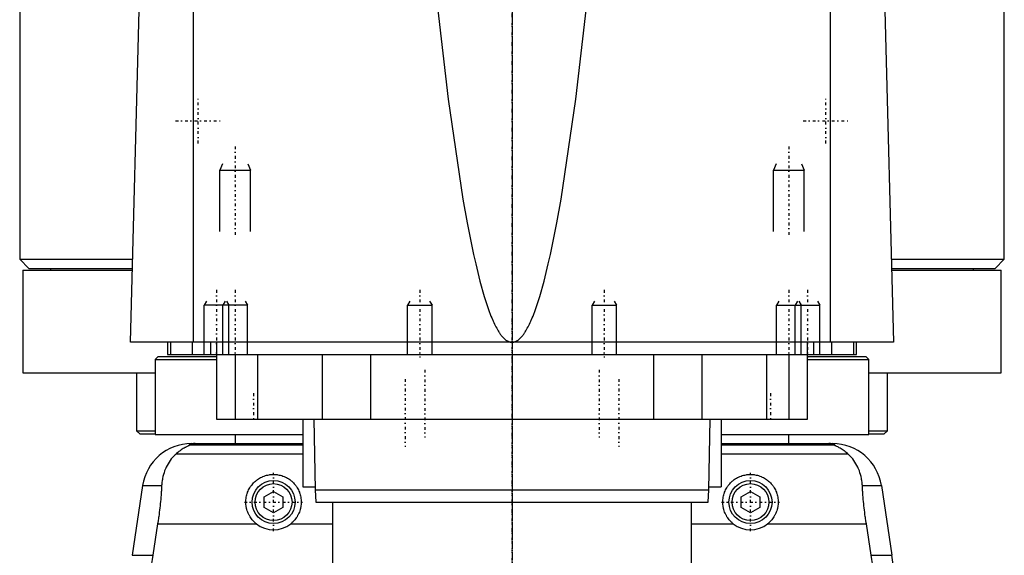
# Model space of a CAD drawing. Extents: x -90 to 90, y -104 to 484.
# Tile 2 of 5: x -80 to 80, y -18 to 69. Entities that reach past the tile are written whole.
import ezdxf

# ---------------------------------------------------------------- set-up
doc = ezdxf.new("R2010")
doc.units = 0
doc.linetypes.add('CENTER', pattern=[1.5, 0.45, -0.5, 0.05, -0.5])
for name, color, linetype in [('AM_0', 7, 'CONTINUOUS'), ('AM_10', 7, 'CONTINUOUS'), ('AM_7', 7, 'CENTER')]:
    doc.layers.add(name, color=color, linetype=linetype)

msp = doc.modelspace()

# ---------------------------------------------------------------- linework, layer by layer
at = {"layer": 'AM_0', "color": 7, "linetype": 'CONTINUOUS'}
for p, q in [((-80, 291.5), (-80, 30)), ((80, 30), (80, 291.5)), ((-51.74, 16.5), (-51.74, 77.05)), ((51.74, 16.5), (51.74, 77.05)), ((-62, 16.5), (-60.5, 73.35)), ((60.5, 73.35), (62, 16.5)), ((-80, 30), (-78.5, 28.5)), ((-80, 30), (-61.61, 30)), ((61.61, 30), (80, 30)), ((78.5, 28.5), (80, 30)), ((-79.5, 28.2), (-79.5, 11.5)), ((-79.5, 28.2), (-61.66, 28.2)), ((-78.5, 28.5), (-61.65, 28.5)), ((-75, 28.5), (-75, 28.2)), ((61.65, 28.5), (78.5, 28.5)), ((61.66, 28.2), (79.5, 28.2)), ((75, 28.2), (75, 28.5)), ((79.5, 11.5), (79.5, 28.2)), ((62, 16.5), (-62, 16.5)), ((-56, 16.5), (-56, 14.5)), ((-55.47, 16.5), (-55.47, 14.5)), ((-52, 16.5), (-52, 14.5)), ((-49, 16.5), (-49, 14.5)), ((-48, 16.5), (-48, 4)), ((48, 4), (48, 16.5)), ((49, 16.5), (49, 14.5)), ((52, 14.5), (52, 16.5)), ((55.47, 16.5), (55.47, 14.5)), ((56, 14.5), (56, 16.5)), ((-56, 14.5), (56, 14.5)), ((-45, 14.5), (-45, 4)), ((-41.36, 14.5), (-41.36, 4)), ((-30.85, 14.5), (-30.85, 4)), ((-23, 14.5), (-23, 4)), ((-13, 14.5), (-13, 14.5)), ((0, 14.5), (0, 4)), ((13, 14.5), (13, 14.5)), ((23, 14.5), (23, 4)), ((30.85, 14.5), (30.85, 4)), ((41.36, 14.5), (41.36, 4)), ((45, 14.5), (45, 4)), ((-57.5, 14.2), (-58, 13.7)), ((-58, 13.7), (-58, 1.5)), ((-58, 13.7), (-48.01, 13.7)), ((-57.5, 14.2), (-48.01, 14.2)), ((48.01, 14.2), (57.5, 14.2)), ((48.01, 13.7), (58, 13.7)), ((58, 13.7), (57.5, 14.2)), ((58, 1.5), (58, 13.7)), ((-79.5, 11.5), (-58.06, 11.5)), ((-61, 11.5), (-61, 2.08)), ((58.06, 11.5), (79.5, 11.5)), ((61, 2.08), (61, 11.5)), ((-48, 4), (48, 4)), ((-34, 4), (-34, -7)), ((-32.18, 4), (-32, -7.5)), ((32, -7.5), (32.18, 4)), ((34, 4), (34, -7)), ((-61, 2.08), (-60.5, 1.58)), ((-61, 2.08), (-58.04, 2.08)), ((58.04, 2.08), (61, 2.08)), ((60.5, 1.58), (61, 2.08)), ((-60.5, 1.58), (-58.02, 1.58)), ((-58, 1.5), (-34.04, 1.5)), ((-52.11, 0), (-34, 0)), ((-45, 1.5), (-45, 0)), ((34, 0), (52.11, 0)), ((34.04, 1.5), (58, 1.5)), ((45, 0), (45, 1.5)), ((58.02, 1.58), (60.5, 1.58)), ((-34, -0.25), (-52.38, -0.25)), ((52.38, -0.25), (34, -0.25)), ((-34, -1.69), (-54.6, -1.69)), ((54.6, -1.69), (34, -1.69)), ((-60.02, -6.81), (-61.72, -18.16)), ((-60.02, -6.81), (-56.93, -6.81)), ((-40.25, -8.63), (-38.75, -7.77)), ((-38.75, -7.77), (-37.25, -8.63)), ((-34, -7), (-32.01, -7)), ((-32, -7.5), (-31.9, -9.5)), ((-32, -7.5), (32, -7.5)), ((31.9, -9.5), (32, -7.5)), ((32.01, -7), (34, -7)), ((37.25, -8.63), (38.75, -7.77)), ((38.75, -7.77), (40.25, -8.63)), ((56.93, -6.81), (60.02, -6.81)), ((60.02, -6.81), (61.72, -18.16)), ((-40.25, -10.37), (-40.25, -8.63)), ((-37.25, -8.63), (-37.25, -10.37)), ((-31.9, -9.5), (31.9, -9.5)), ((-29.18, -9.5), (-29.18, -23)), ((29.18, -23), (29.18, -9.5)), ((37.25, -10.37), (37.25, -8.63)), ((40.25, -8.63), (40.25, -10.37)), ((-38.75, -11.23), (-40.25, -10.37)), ((-37.25, -10.37), (-38.75, -11.23)), ((38.75, -11.23), (37.25, -10.37)), ((40.25, -10.37), (38.75, -11.23)), ((-57.58, -13.03), (-58.39, -18.16)), ((-57.58, -13.03), (-41.54, -13.03)), ((-35.96, -13.03), (-29.18, -13.03)), ((29.18, -13.03), (35.96, -13.03)), ((41.54, -13.03), (57.58, -13.03)), ((58.39, -18.16), (57.58, -13.03)), ((-61.72, -18.16), (-58.39, -18.16)), ((58.39, -18.16), (61.72, -18.16))]:
    msp.add_line(p, q, dxfattribs=at)
for points in [[(-12.4, 73.35, 0), (-10.36, 56.04, 0), (-7.97, 39.77, 0), (-7.28, 35.91, 0), (-6.59, 32.39, 0), (-6.24, 30.76, 0), (-5.9, 29.22, 0), (-5.21, 26.41, 0), (-4.52, 23.94, 0), (-3.82, 21.83, 0), (-3.42, 20.76, 0), (-3.3, 20.48, 0), (-3.19, 20.2, 0), (-3.13, 20.07, 0), (-3.07, 19.94, 0), (-2.95, 19.68, 0), (-2.84, 19.44, 0), (-2.72, 19.2, 0), (-2.61, 18.98, 0), (-2.49, 18.76, 0), (-2.43, 18.66, 0), (-2.38, 18.56, 0), (-2.26, 18.36, 0), (-2.14, 18.18, 0), (-2.09, 18.09, 0), (-2.03, 18, 0), (-1.91, 17.83, 0), (-1.8, 17.68, 0), (-1.74, 17.6, 0), (-1.68, 17.53, 0), (-1.56, 17.39, 0), (-1.45, 17.27, 0), (-1.33, 17.15, 0), (-1.22, 17.04, 0), (-1.1, 16.94, 0), (-1.04, 16.9, 0), (-0.99, 16.85, 0), (-0.87, 16.78, 0), (-0.75, 16.71, 0), (-0.64, 16.65, 0), (-0.57, 16.62, 0), (-0.55, 16.61, 0), (-0.53, 16.6, 0), (-0.52, 16.6, 0), (-0.51, 16.6, 0), (-0.49, 16.59, 0), (-0.47, 16.58, 0), (-0.45, 16.58, 0), (-0.43, 16.57, 0), (-0.42, 16.56, 0), (-0.41, 16.56, 0), (-0.4, 16.56, 0), (-0.38, 16.55, 0), (-0.36, 16.55, 0), (-0.35, 16.54, 0), (-0.34, 16.54, 0), (-0.32, 16.54, 0), (-0.3, 16.53, 0), (-0.29, 16.53, 0), (-0.28, 16.53, 0), (-0.26, 16.52, 0), (-0.24, 16.52, 0), (-0.22, 16.52, 0), (-0.2, 16.51, 0), (-0.18, 16.51, 0), (-0.17, 16.51, 0), (-0.16, 16.51, 0), (-0.14, 16.51, 0), (-0.13, 16.51, 0), (-0.11, 16.5, 0), (-0.09, 16.5, 0), (-0.07, 16.5, 0), (-0.06, 16.5, 0), (-0.05, 16.5, 0), (-0.03, 16.5, 0), (-0.01, 16.5, 0), (0, 16.5, 0)], [(0, 16.5, 0), (0.01, 16.5, 0), (0.03, 16.5, 0), (0.05, 16.5, 0), (0.06, 16.5, 0), (0.07, 16.5, 0), (0.09, 16.5, 0), (0.11, 16.5, 0), (0.13, 16.51, 0), (0.14, 16.51, 0), (0.16, 16.51, 0), (0.17, 16.51, 0), (0.18, 16.51, 0), (0.2, 16.51, 0), (0.22, 16.52, 0), (0.24, 16.52, 0), (0.26, 16.52, 0), (0.28, 16.53, 0), (0.29, 16.53, 0), (0.3, 16.53, 0), (0.32, 16.54, 0), (0.34, 16.54, 0), (0.35, 16.54, 0), (0.36, 16.55, 0), (0.38, 16.55, 0), (0.4, 16.56, 0), (0.41, 16.56, 0), (0.42, 16.56, 0), (0.43, 16.57, 0), (0.45, 16.58, 0), (0.47, 16.58, 0), (0.49, 16.59, 0), (0.51, 16.6, 0), (0.52, 16.6, 0), (0.53, 16.6, 0), (0.55, 16.61, 0), (0.57, 16.62, 0), (0.59, 16.63, 0), (0.61, 16.63, 0), (0.63, 16.64, 0), (0.64, 16.65, 0), (0.65, 16.65, 0), (0.67, 16.66, 0), (0.69, 16.67, 0), (0.75, 16.71, 0), (0.87, 16.78, 0), (0.99, 16.85, 0), (1.04, 16.9, 0), (1.1, 16.94, 0), (1.22, 17.04, 0), (1.33, 17.15, 0), (1.45, 17.27, 0), (1.56, 17.39, 0), (1.68, 17.53, 0), (1.74, 17.6, 0), (1.8, 17.68, 0), (1.91, 17.83, 0), (2.03, 18, 0), (2.09, 18.09, 0), (2.14, 18.18, 0), (2.26, 18.36, 0), (2.38, 18.56, 0), (2.43, 18.66, 0), (2.49, 18.76, 0), (2.61, 18.98, 0), (2.72, 19.2, 0), (2.84, 19.44, 0), (2.95, 19.68, 0), (3.07, 19.94, 0), (3.13, 20.07, 0), (3.19, 20.2, 0), (3.3, 20.48, 0), (3.42, 20.76, 0), (3.82, 21.83, 0), (4.52, 23.94, 0), (5.21, 26.41, 0), (5.9, 29.22, 0), (6.24, 30.76, 0), (6.59, 32.39, 0), (7.28, 35.91, 0), (7.97, 39.77, 0), (10.36, 56.04, 0), (12.4, 73.35, 0)], [(-51.49, 0, 0), (-51.5, 0, 0), (-51.51, 0, 0), (-51.52, 0, 0), (-51.52, 0, 0), (-51.53, 0, 0), (-51.53, 0, 0), (-51.54, 0, 0), (-51.55, 0, 0), (-51.56, 0, 0), (-51.57, 0, 0), (-51.57, 0, 0), (-51.58, 0, 0), (-51.59, 0, 0), (-51.6, 0, 0), (-51.6, 0, 0), (-51.61, 0, 0), (-51.62, 0, 0), (-51.63, 0, 0), (-51.63, 0, 0), (-51.64, 0, 0), (-51.65, 0, 0), (-51.65, 0, 0), (-51.66, 0, 0), (-51.67, 0, 0), (-51.67, 0, 0), (-51.68, 0, 0), (-51.68, 0, 0), (-51.69, 0, 0), (-51.7, 0, 0), (-51.7, 0, 0), (-51.71, 0, 0), (-51.72, 0, 0), (-51.72, 0, 0), (-51.73, 0, 0), (-51.73, 0, 0), (-51.74, 0, 0), (-51.75, 0, 0), (-51.76, 0, 0), (-51.76, -0.01, 0), (-51.77, -0.01, 0), (-51.77, -0.01, 0), (-51.78, -0.01, 0), (-51.78, -0.01, 0), (-51.79, -0.01, 0), (-51.8, -0.01, 0), (-51.8, -0.01, 0), (-51.81, -0.01, 0), (-51.81, -0.01, 0), (-51.82, -0.01, 0), (-51.82, -0.01, 0), (-51.84, -0.01, 0), (-51.87, -0.01, 0), (-51.89, -0.01, 0), (-51.91, -0.01, 0), (-51.93, -0.01, 0), (-51.96, -0.02, 0), (-51.99, -0.02, 0), (-52.01, -0.02, 0), (-52.04, -0.02, 0), (-52.05, -0.03, 0), (-52.06, -0.03, 0), (-52.08, -0.03, 0), (-52.1, -0.03, 0), (-52.1, -0.03, 0), (-52.11, -0.03, 0), (-52.13, -0.04, 0), (-52.15, -0.04, 0), (-52.15, -0.04, 0), (-52.16, -0.04, 0), (-52.17, -0.04, 0), (-52.19, -0.04, 0), (-52.23, -0.05, 0), (-52.3, -0.07, 0), (-52.35, -0.08, 0), (-52.39, -0.1, 0), (-52.41, -0.11, 0), (-52.42, -0.12, 0), (-52.43, -0.13, 0), (-52.45, -0.14, 0), (-52.45, -0.16, 0), (-52.45, -0.17, 0), (-52.45, -0.19, 0), (-52.44, -0.2, 0), (-52.44, -0.21, 0), (-52.43, -0.22, 0), (-52.41, -0.23, 0), (-52.39, -0.25, 0), (-52.38, -0.25, 0)], [(52.38, -0.25, 0), (52.39, -0.25, 0), (52.41, -0.23, 0), (52.43, -0.22, 0), (52.44, -0.21, 0), (52.44, -0.2, 0), (52.45, -0.19, 0), (52.45, -0.17, 0), (52.45, -0.16, 0), (52.45, -0.14, 0), (52.43, -0.13, 0), (52.42, -0.12, 0), (52.41, -0.11, 0), (52.39, -0.1, 0), (52.35, -0.08, 0), (52.3, -0.07, 0), (52.23, -0.05, 0), (52.19, -0.04, 0), (52.17, -0.04, 0), (52.16, -0.04, 0), (52.15, -0.04, 0), (52.15, -0.04, 0), (52.13, -0.04, 0), (52.11, -0.03, 0), (52.1, -0.03, 0), (52.1, -0.03, 0), (52.08, -0.03, 0), (52.06, -0.03, 0), (52.05, -0.03, 0), (52.04, -0.02, 0), (52.01, -0.02, 0), (51.99, -0.02, 0), (51.96, -0.02, 0), (51.93, -0.01, 0), (51.91, -0.01, 0), (51.89, -0.01, 0), (51.87, -0.01, 0), (51.84, -0.01, 0), (51.82, -0.01, 0), (51.82, -0.01, 0), (51.81, -0.01, 0), (51.81, -0.01, 0), (51.8, -0.01, 0), (51.8, -0.01, 0), (51.79, -0.01, 0), (51.78, -0.01, 0), (51.78, -0.01, 0), (51.77, -0.01, 0), (51.77, -0.01, 0), (51.76, -0.01, 0), (51.76, 0, 0), (51.75, 0, 0), (51.74, 0, 0), (51.73, 0, 0), (51.73, 0, 0), (51.72, 0, 0), (51.72, 0, 0), (51.71, 0, 0), (51.7, 0, 0), (51.7, 0, 0), (51.69, 0, 0), (51.68, 0, 0), (51.68, 0, 0), (51.67, 0, 0), (51.67, 0, 0), (51.66, 0, 0), (51.65, 0, 0), (51.65, 0, 0), (51.64, 0, 0), (51.63, 0, 0), (51.63, 0, 0), (51.62, 0, 0), (51.61, 0, 0), (51.6, 0, 0), (51.6, 0, 0), (51.59, 0, 0), (51.58, 0, 0), (51.57, 0, 0), (51.57, 0, 0), (51.56, 0, 0), (51.55, 0, 0), (51.54, 0, 0), (51.53, 0, 0), (51.53, 0, 0), (51.52, 0, 0), (51.52, 0, 0), (51.51, 0, 0), (51.5, 0, 0), (51.49, 0, 0)], [(-52.38, -0.25, 0), (-52.38, -0.25, 0), (-52.38, -0.26, 0), (-52.38, -0.26, 0), (-52.38, -0.26, 0), (-52.38, -0.26, 0), (-52.38, -0.26, 0), (-52.38, -0.27, 0), (-52.38, -0.27, 0), (-52.38, -0.27, 0), (-52.39, -0.27, 0), (-52.39, -0.28, 0), (-52.39, -0.28, 0), (-52.4, -0.28, 0), (-52.41, -0.28, 0), (-52.41, -0.29, 0), (-52.42, -0.29, 0), (-52.43, -0.3, 0), (-52.43, -0.3, 0), (-52.44, -0.3, 0), (-52.45, -0.31, 0), (-52.46, -0.31, 0), (-52.46, -0.31, 0), (-52.47, -0.32, 0), (-52.48, -0.32, 0), (-52.49, -0.33, 0), (-52.5, -0.33, 0), (-52.5, -0.33, 0), (-52.51, -0.34, 0), (-52.53, -0.34, 0), (-52.54, -0.35, 0), (-52.55, -0.35, 0), (-52.57, -0.36, 0), (-52.57, -0.36, 0), (-52.58, -0.37, 0), (-52.6, -0.37, 0), (-52.61, -0.38, 0), (-52.66, -0.4, 0), (-52.76, -0.45, 0), (-52.88, -0.51, 0), (-53, -0.57, 0), (-53.06, -0.6, 0), (-53.13, -0.64, 0), (-53.27, -0.72, 0), (-53.43, -0.81, 0), (-53.59, -0.91, 0), (-53.76, -1.02, 0), (-53.94, -1.15, 0), (-54.03, -1.21, 0), (-54.12, -1.29, 0), (-54.31, -1.44, 0), (-54.5, -1.6, 0), (-54.6, -1.69, 0)], [(54.6, -1.69, 0), (54.51, -1.61, 0), (54.32, -1.45, 0), (54.14, -1.31, 0), (54.06, -1.24, 0), (53.97, -1.17, 0), (53.8, -1.05, 0), (53.63, -0.94, 0), (53.48, -0.84, 0), (53.33, -0.75, 0), (53.18, -0.67, 0), (53.12, -0.63, 0), (53.05, -0.59, 0), (52.93, -0.53, 0), (52.81, -0.48, 0), (52.7, -0.42, 0), (52.64, -0.4, 0), (52.63, -0.39, 0), (52.61, -0.38, 0), (52.6, -0.38, 0), (52.6, -0.37, 0), (52.58, -0.37, 0), (52.57, -0.36, 0), (52.55, -0.35, 0), (52.54, -0.35, 0), (52.52, -0.34, 0), (52.52, -0.34, 0), (52.51, -0.33, 0), (52.5, -0.33, 0), (52.48, -0.32, 0), (52.48, -0.32, 0), (52.47, -0.32, 0), (52.46, -0.31, 0), (52.45, -0.31, 0), (52.44, -0.3, 0), (52.44, -0.3, 0), (52.43, -0.3, 0), (52.42, -0.29, 0), (52.41, -0.29, 0), (52.4, -0.28, 0), (52.4, -0.28, 0), (52.39, -0.28, 0), (52.39, -0.28, 0), (52.39, -0.27, 0), (52.38, -0.27, 0), (52.38, -0.27, 0), (52.38, -0.26, 0), (52.38, -0.26, 0), (52.38, -0.26, 0), (52.38, -0.26, 0), (52.38, -0.26, 0), (52.38, -0.25, 0), (52.38, -0.25, 0)], [(-54.6, -1.69, 0), (-54.72, -1.8, 0), (-54.94, -2.02, 0), (-55.16, -2.25, 0), (-55.26, -2.37, 0), (-55.36, -2.49, 0), (-55.55, -2.74, 0), (-55.73, -3, 0), (-55.9, -3.27, 0), (-56.06, -3.55, 0), (-56.2, -3.83, 0), (-56.27, -3.98, 0), (-56.33, -4.12, 0), (-56.45, -4.42, 0), (-56.55, -4.72, 0), (-56.65, -5.03, 0), (-56.73, -5.34, 0), (-56.8, -5.66, 0), (-56.82, -5.83, 0), (-56.85, -5.99, 0), (-56.89, -6.32, 0), (-56.92, -6.65, 0), (-56.93, -6.81, 0)], [(56.93, -6.81, 0), (56.92, -6.65, 0), (56.89, -6.32, 0), (56.85, -5.99, 0), (56.82, -5.83, 0), (56.8, -5.66, 0), (56.73, -5.34, 0), (56.65, -5.03, 0), (56.55, -4.72, 0), (56.45, -4.42, 0), (56.33, -4.12, 0), (56.27, -3.97, 0), (56.2, -3.83, 0), (56.06, -3.55, 0), (55.9, -3.27, 0), (55.73, -3, 0), (55.55, -2.74, 0), (55.36, -2.49, 0), (55.26, -2.37, 0), (55.16, -2.25, 0), (54.94, -2.02, 0), (54.72, -1.8, 0), (54.6, -1.69, 0)], [(-41.54, -13.03, 0), (-41.62, -12.97, 0), (-41.77, -12.83, 0), (-41.92, -12.69, 0), (-41.99, -12.62, 0), (-42.06, -12.55, 0), (-42.2, -12.39, 0), (-42.33, -12.23, 0), (-42.45, -12.06, 0), (-42.57, -11.89, 0), (-42.67, -11.7, 0), (-42.72, -11.61, 0), (-42.77, -11.52, 0), (-42.86, -11.32, 0), (-42.95, -11.13, 0), (-43.02, -10.93, 0), (-43.08, -10.73, 0), (-43.13, -10.52, 0), (-43.15, -10.42, 0), (-43.18, -10.32, 0), (-43.21, -10.11, 0), (-43.23, -9.91, 0), (-43.24, -9.81, 0), (-43.25, -9.71, 0), (-43.25, -9.51, 0), (-43.25, -9.31, 0), (-43.24, -9.21, 0), (-43.23, -9.11, 0), (-43.21, -8.91, 0), (-43.18, -8.7, 0), (-43.14, -8.5, 0), (-43.09, -8.3, 0), (-43.03, -8.1, 0), (-42.99, -8.01, 0), (-42.96, -7.91, 0), (-42.88, -7.72, 0), (-42.8, -7.53, 0), (-42.7, -7.34, 0), (-42.6, -7.17, 0), (-42.49, -6.99, 0), (-42.43, -6.91, 0), (-42.37, -6.83, 0), (-42.25, -6.67, 0), (-42.12, -6.52, 0), (-41.98, -6.37, 0), (-41.84, -6.23, 0), (-41.7, -6.1, 0), (-41.62, -6.03, 0), (-41.54, -5.97, 0), (-41.38, -5.85, 0), (-41.21, -5.73, 0), (-41.03, -5.62, 0), (-40.85, -5.52, 0), (-40.67, -5.43, 0), (-40.57, -5.38, 0), (-40.47, -5.34, 0), (-40.28, -5.27, 0), (-40.08, -5.2, 0), (-39.87, -5.14, 0), (-39.67, -5.1, 0), (-39.46, -5.06, 0), (-39.36, -5.04, 0), (-39.26, -5.03, 0), (-39.05, -5.01, 0), (-38.85, -5, 0), (-38.75, -5, 0), (-38.65, -5, 0), (-38.45, -5.01, 0), (-38.24, -5.03, 0), (-38.14, -5.04, 0), (-38.04, -5.06, 0), (-37.83, -5.1, 0), (-37.63, -5.14, 0), (-37.42, -5.2, 0), (-37.22, -5.27, 0), (-37.03, -5.34, 0), (-36.93, -5.38, 0), (-36.83, -5.43, 0), (-36.65, -5.52, 0), (-36.47, -5.62, 0), (-36.29, -5.73, 0), (-36.12, -5.85, 0), (-35.96, -5.97, 0), (-35.88, -6.03, 0), (-35.8, -6.1, 0), (-35.66, -6.23, 0), (-35.52, -6.37, 0), (-35.38, -6.52, 0), (-35.25, -6.67, 0), (-35.13, -6.83, 0), (-35.07, -6.91, 0), (-35.01, -6.99, 0), (-34.9, -7.17, 0), (-34.8, -7.34, 0), (-34.7, -7.53, 0), (-34.62, -7.72, 0), (-34.54, -7.91, 0), (-34.51, -8.01, 0), (-34.47, -8.1, 0), (-34.41, -8.3, 0), (-34.36, -8.5, 0), (-34.32, -8.7, 0), (-34.29, -8.91, 0), (-34.27, -9.11, 0), (-34.26, -9.21, 0), (-34.25, -9.31, 0), (-34.25, -9.51, 0), (-34.25, -9.71, 0), (-34.26, -9.81, 0), (-34.27, -9.91, 0), (-34.29, -10.11, 0), (-34.32, -10.32, 0), (-34.35, -10.42, 0), (-34.37, -10.52, 0), (-34.42, -10.73, 0), (-34.48, -10.93, 0), (-34.55, -11.13, 0), (-34.64, -11.32, 0), (-34.73, -11.52, 0), (-34.78, -11.61, 0), (-34.83, -11.7, 0), (-34.93, -11.89, 0), (-35.05, -12.06, 0), (-35.17, -12.23, 0), (-35.3, -12.39, 0), (-35.44, -12.55, 0), (-35.51, -12.62, 0), (-35.58, -12.69, 0), (-35.73, -12.83, 0), (-35.88, -12.97, 0), (-35.96, -13.03, 0)], [(35.96, -13.03, 0), (35.88, -12.97, 0), (35.73, -12.83, 0), (35.58, -12.69, 0), (35.51, -12.62, 0), (35.44, -12.55, 0), (35.3, -12.39, 0), (35.17, -12.23, 0), (35.05, -12.06, 0), (34.93, -11.89, 0), (34.83, -11.7, 0), (34.78, -11.61, 0), (34.73, -11.52, 0), (34.64, -11.32, 0), (34.55, -11.13, 0), (34.48, -10.93, 0), (34.42, -10.73, 0), (34.37, -10.52, 0), (34.35, -10.42, 0), (34.32, -10.32, 0), (34.29, -10.11, 0), (34.27, -9.91, 0), (34.26, -9.81, 0), (34.25, -9.71, 0), (34.25, -9.51, 0), (34.25, -9.31, 0), (34.26, -9.21, 0), (34.27, -9.11, 0), (34.29, -8.91, 0), (34.32, -8.7, 0), (34.36, -8.5, 0), (34.41, -8.3, 0), (34.47, -8.1, 0), (34.51, -8.01, 0), (34.54, -7.91, 0), (34.62, -7.72, 0), (34.7, -7.53, 0), (34.8, -7.34, 0), (34.9, -7.17, 0), (35.01, -6.99, 0), (35.07, -6.91, 0), (35.13, -6.83, 0), (35.25, -6.67, 0), (35.38, -6.52, 0), (35.52, -6.37, 0), (35.66, -6.23, 0), (35.8, -6.1, 0), (35.88, -6.03, 0), (35.96, -5.97, 0), (36.12, -5.85, 0), (36.29, -5.73, 0), (36.47, -5.62, 0), (36.65, -5.52, 0), (36.83, -5.43, 0), (36.93, -5.38, 0), (37.03, -5.34, 0), (37.22, -5.27, 0), (37.42, -5.2, 0), (37.63, -5.14, 0), (37.83, -5.1, 0), (38.04, -5.06, 0), (38.14, -5.04, 0), (38.24, -5.03, 0), (38.45, -5.01, 0), (38.65, -5, 0), (38.75, -5, 0), (38.85, -5, 0), (39.05, -5.01, 0), (39.26, -5.03, 0), (39.36, -5.04, 0), (39.46, -5.06, 0), (39.67, -5.1, 0), (39.87, -5.14, 0), (40.08, -5.2, 0), (40.28, -5.27, 0), (40.47, -5.34, 0), (40.57, -5.38, 0), (40.67, -5.43, 0), (40.85, -5.52, 0), (41.03, -5.62, 0), (41.21, -5.73, 0), (41.38, -5.85, 0), (41.54, -5.97, 0), (41.62, -6.03, 0), (41.7, -6.1, 0), (41.84, -6.23, 0), (41.98, -6.37, 0), (42.12, -6.52, 0), (42.25, -6.67, 0), (42.37, -6.83, 0), (42.43, -6.91, 0), (42.49, -6.99, 0), (42.6, -7.17, 0), (42.7, -7.34, 0), (42.8, -7.53, 0), (42.88, -7.72, 0), (42.96, -7.91, 0), (42.99, -8.01, 0), (43.03, -8.1, 0), (43.09, -8.3, 0), (43.14, -8.5, 0), (43.18, -8.7, 0), (43.21, -8.91, 0), (43.23, -9.11, 0), (43.24, -9.21, 0), (43.25, -9.31, 0), (43.25, -9.51, 0), (43.25, -9.71, 0), (43.24, -9.81, 0), (43.23, -9.91, 0), (43.21, -10.11, 0), (43.18, -10.32, 0), (43.15, -10.42, 0), (43.13, -10.52, 0), (43.08, -10.73, 0), (43.02, -10.93, 0), (42.95, -11.13, 0), (42.86, -11.32, 0), (42.77, -11.52, 0), (42.72, -11.61, 0), (42.67, -11.7, 0), (42.57, -11.89, 0), (42.45, -12.06, 0), (42.33, -12.23, 0), (42.2, -12.39, 0), (42.06, -12.55, 0), (41.99, -12.62, 0), (41.92, -12.69, 0), (41.77, -12.83, 0), (41.62, -12.97, 0), (41.54, -13.03, 0)], [(-56.93, -6.81, 0), (-56.94, -6.99, 0), (-56.96, -7.33, 0), (-56.98, -7.68, 0), (-56.99, -7.85, 0), (-57, -8.03, 0), (-57.03, -8.37, 0), (-57.06, -8.72, 0), (-57.09, -9.07, 0), (-57.12, -9.42, 0), (-57.15, -9.77, 0), (-57.17, -9.94, 0), (-57.19, -10.12, 0), (-57.23, -10.46, 0), (-57.27, -10.81, 0), (-57.31, -11.15, 0), (-57.36, -11.5, 0), (-57.4, -11.84, 0), (-57.43, -12.01, 0), (-57.45, -12.18, 0), (-57.5, -12.52, 0), (-57.55, -12.86, 0), (-57.58, -13.03, 0)], [(57.58, -13.03, 0), (57.55, -12.86, 0), (57.5, -12.52, 0), (57.45, -12.18, 0), (57.43, -12.01, 0), (57.4, -11.84, 0), (57.36, -11.5, 0), (57.31, -11.15, 0), (57.27, -10.81, 0), (57.23, -10.46, 0), (57.19, -10.12, 0), (57.17, -9.94, 0), (57.15, -9.77, 0), (57.12, -9.42, 0), (57.09, -9.07, 0), (57.06, -8.72, 0), (57.03, -8.37, 0), (57, -8.03, 0), (56.99, -7.85, 0), (56.98, -7.68, 0), (56.96, -7.33, 0), (56.94, -6.99, 0), (56.93, -6.81, 0)], [(-58.39, -18.16, 0), (-58.5, -18.82, 0), (-58.67, -20.16, 0), (-58.82, -21.48, 0), (-58.88, -22.14, 0), (-58.94, -22.8, 0), (-59.02, -24.1, 0), (-59.07, -25.38, 0), (-59.09, -26.64, 0), (-59.09, -27.88, 0), (-59.06, -29.15, 0), (-59.03, -29.79, 0), (-58.99, -30.44, 0), (-58.9, -31.75, 0), (-58.78, -33.07, 0), (-58.62, -34.4, 0), (-58.43, -35.73, 0), (-58.21, -37.05, 0), (-58.09, -37.72, 0), (-57.96, -38.38, 0), (-57.68, -39.69, 0), (-57.37, -40.98, 0), (-57.2, -41.62, 0)], [(57.2, -41.62, 0), (57.37, -40.98, 0), (57.68, -39.69, 0), (57.96, -38.38, 0), (58.09, -37.72, 0), (58.21, -37.05, 0), (58.43, -35.73, 0), (58.62, -34.4, 0), (58.78, -33.07, 0), (58.9, -31.75, 0), (58.99, -30.44, 0), (59.03, -29.79, 0), (59.06, -29.15, 0), (59.09, -27.88, 0), (59.09, -26.64, 0), (59.07, -25.38, 0), (59.02, -24.1, 0), (58.94, -22.8, 0), (58.88, -22.14, 0), (58.82, -21.48, 0), (58.67, -20.16, 0), (58.5, -18.82, 0), (58.39, -18.16, 0)]]:
    msp.add_polyline3d(points, dxfattribs=at)
for centre, radius in [((-38.75, -9.5), 3.5), ((38.75, -9.5), 3.5), ((-38.75, -9.5), 3), ((38.75, -9.5), 3)]:
    msp.add_circle(centre, radius, dxfattribs=at)
for centre, radius, start, end in [((-52.11, -8), 8, 90, 171.467), ((52.11, -8), 8, 8.533, 90), ((-38.75, -9.5), 4.5, 231.7104, 308.2896), ((38.75, -9.5), 4.5, 231.7104, 308.2896), ((2.39, -27.06), 60, 345.9622, 8.533)]:
    msp.add_arc(centre, radius, start, end, dxfattribs=at)
at = {"layer": 'AM_10', "color": 7, "linetype": 'CONTINUOUS'}
for p, q in [((-47.07, 45.5), (-47.5, 44.5)), ((-42.93, 45.5), (-42.5, 44.5)), ((42.93, 45.5), (42.5, 44.5)), ((47.07, 45.5), (47.5, 44.5)), ((-47.5, 34.5), (-47.5, 44.5)), ((-47.5, 44.5), (-42.5, 44.5)), ((-42.5, 34.5), (-42.5, 44.5)), ((42.5, 34.5), (42.5, 44.5)), ((42.5, 44.5), (47.5, 44.5)), ((47.5, 34.5), (47.5, 44.5)), ((-49.62, 23.16), (-50, 22.5)), ((-50, 14.5), (-50, 22.5)), ((-43, 22.5), (-50, 22.5)), ((-46.62, 23.16), (-47, 22.5)), ((-47, 14.5), (-47, 22.5)), ((-46.38, 23.16), (-46, 22.5)), ((-46, 14.5), (-46, 22.5)), ((-43.38, 23.16), (-43, 22.5)), ((-43, 14.5), (-43, 22.5)), ((-16.62, 23.16), (-17, 22.5)), ((-17, 14.5), (-17, 22.5)), ((-17, 22.5), (-13, 22.5)), ((-13.38, 23.16), (-13, 22.5)), ((-13, 14.5), (-13, 22.5)), ((13.38, 23.16), (13, 22.5)), ((13, 14.5), (13, 22.5)), ((13, 22.5), (17, 22.5)), ((16.62, 23.16), (17, 22.5)), ((17, 14.5), (17, 22.5)), ((43.38, 23.16), (43, 22.5)), ((43, 14.5), (43, 22.5)), ((43, 22.5), (50, 22.5)), ((46.38, 23.16), (46, 22.5)), ((46, 14.5), (46, 22.5)), ((46.62, 23.16), (47, 22.5)), ((47, 14.5), (47, 22.5)), ((49.62, 23.16), (50, 22.5)), ((50, 14.5), (50, 22.5))]:
    msp.add_line(p, q, dxfattribs=at)
at = {"layer": 'AM_7', "color": 4, "linetype": 'CENTER'}
for p, q in [((0, 484.25), (0, -104.25)), ((0, 317.3), (0, -16.93)), ((0, 242.7), (0, -37.19)), ((-51, 48.83), (-51, 56.17)), ((51, 48.83), (51, 56.17)), ((-54.67, 52.5), (-47.33, 52.5)), ((47.33, 52.5), (54.67, 52.5)), ((-45, 48.35), (-45, 33.84)), ((45, 48.35), (45, 33.84)), ((-48, 25), (-48, 14)), ((-45, 25), (-45, 14)), ((-15, 25), (-15, 14)), ((15, 25), (15, 14)), ((45, 25), (45, 14)), ((48, 25), (48, 14)), ((0, 20.48), (0, -81.35)), ((-14.16, 12), (-14.16, 1)), ((14.16, 12), (14.16, 1)), ((-17.34, 10.5), (-17.34, -0.5)), ((17.34, 10.5), (17.34, -0.5)), ((-42, 8.2), (-42, 3.8)), ((42, 8.2), (42, 3.8)), ((-38.75, -14.23), (-38.75, -4.77)), ((38.75, -14.23), (38.75, -4.77)), ((-43.48, -9.5), (-34.02, -9.5)), ((34.02, -9.5), (43.48, -9.5))]:
    msp.add_line(p, q, dxfattribs=at)

doc.saveas('drawing.dxf')
